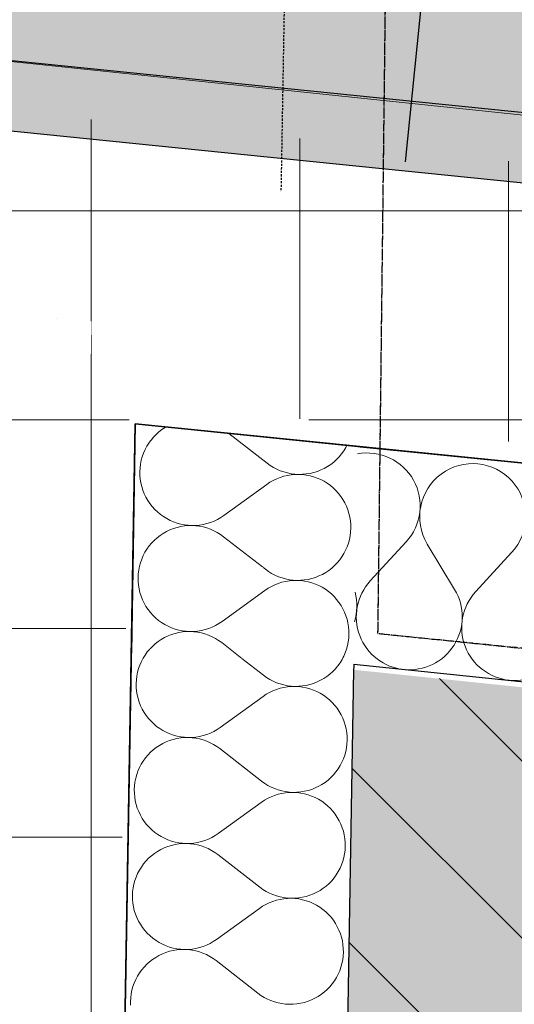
# Model space of a CAD drawing. Header units: millimetres. Extents: x -40276 to 214973, y -147941 to 35228.
# Tile 63 of 256: x -20552 to -20196, y 9769 to 10477. Entities that reach past the tile are written whole.
import ezdxf

# ---------------------------------------------------------------- set-up
doc = ezdxf.new("R2010")
doc.units = ezdxf.units.MM
doc.header["$MEASUREMENT"] = 0
for name, pattern in [('Telekomunikacni vodic', [9.25, 3, -0.75, 3, -0.75, 0.125, -0.75, 0.125, -0.75]), ('Wipeout_Contour', [1000, 0, -1000]), ('Čárkovaná S', [2.5, 1.5, -1])]:
    doc.linetypes.add(name, pattern=pattern)
for name, color, linetype in [('1._POHLED ZÁPADNÍ_2_0_plochy', 7, 'Continuous'), ('1._POHLED ZÁPADNÍ_2_2D prvky - obecné', 7, 'Continuous'), ('1._POHLED ZÁPADNÍ_2_akustické prvky', 7, 'Continuous'), ('1._POHLED ZÁPADNÍ_2_Nové_0_plochy', 7, 'Continuous'), ('1._POHLED ZÁPADNÍ_2_Nové_Konstrukce - nosné', 7, 'Continuous'), ('1._POHLED ZÁPADNÍ_2_Nové_Kóty - SP', 7, 'Continuous'), ('1._POHLED ZÁPADNÍ_2_Nové_TZB - elektroinstalace', 7, 'Continuous'), ('1._POHLED ZÁPADNÍ_2_Nové_Výplně - Povrchové', 7, 'Continuous'), ('1._POHLED ZÁPADNÍ_2_Nové_Výplně – Řezové', 7, 'Continuous'), ('1._POHLED ZÁPADNÍ_2_Výplně – Řezové', 7, 'Continuous')]:
    doc.layers.add(name, color=color, linetype=linetype)
pattern_1 = [(0, (0, 0), (0, 86.60254), [0, -50]), (0, (25, 43.3), (0, 86.60254), [0, -50])]

# ---------------------------------------------------------------- blocks, each defined once
blk = doc.blocks.new('*X22', base_point=(-42174.69, -26223.67))
at = {"layer": '1._POHLED ZÁPADNÍ_2_Nové_Výplně – Řezové', "color": 21, "linetype": 'Continuous', "lineweight": 20, "true_color": 0xffaaaa}
for p, q in [((-20447.08, 10184.1), (-20449.34, 10182.59)), ((-20446.5, 10184.43), (-20447.08, 10184.1)), ((-20455.4, 10177.15), (-20457.14, 10175.06)), ((-20453.51, 10179.11), (-20455.4, 10177.15)), ((-20451.49, 10180.92), (-20453.51, 10179.11)), ((-20449.34, 10182.59), (-20451.49, 10180.92)), ((-20401.2, 10179.84), (-20373.6, 10158.37)), ((-20457.14, 10175.06), (-20457.56, 10174.48)), ((-20317.11, 10169.59), (-20316.25, 10171.23)), ((-20323.76, 10161.02), (-20321.87, 10162.98)), ((-20321.87, 10162.98), (-20320.13, 10165.07)), ((-20320.13, 10165.07), (-20318.54, 10167.27)), ((-20318.54, 10167.27), (-20317.11, 10169.59)), ((-20373.6, 10158.37), (-20371.4, 10156.78)), ((-20371.4, 10156.78), (-20369.08, 10155.35)), ((-20332.56, 10154.68), (-20330.2, 10156.02)), ((-20330.2, 10156.02), (-20327.93, 10157.54)), ((-20327.93, 10157.54), (-20325.79, 10159.2)), ((-20325.79, 10159.2), (-20323.76, 10161.02)), ((-20369.08, 10155.35), (-20366.67, 10154.08)), ((-20366.67, 10154.08), (-20364.18, 10153)), ((-20361.67, 10148.99), (-20364.26, 10148.17)), ((-20364.18, 10153), (-20361.61, 10152.09)), ((-20359.02, 10149.62), (-20361.67, 10148.99)), ((-20361.61, 10152.09), (-20358.99, 10151.37)), ((-20356.34, 10150.05), (-20359.02, 10149.62)), ((-20358.99, 10151.37), (-20356.32, 10150.84)), ((-20353.63, 10150.3), (-20356.34, 10150.05)), ((-20356.32, 10150.84), (-20353.62, 10150.5)), ((-20350.91, 10150.35), (-20353.63, 10150.3)), ((-20353.62, 10150.5), (-20350.91, 10150.35)), ((-20350.91, 10150.35), (-20348.19, 10150.4)), ((-20348.19, 10150.21), (-20350.91, 10150.35)), ((-20348.19, 10150.4), (-20345.48, 10150.64)), ((-20345.49, 10149.87), (-20348.19, 10150.21)), ((-20342.82, 10149.34), (-20345.49, 10149.87)), ((-20345.48, 10150.64), (-20342.79, 10151.07)), ((-20340.2, 10148.62), (-20342.82, 10149.34)), ((-20342.79, 10151.07), (-20340.14, 10151.7)), ((-20337.63, 10147.72), (-20340.2, 10148.62)), ((-20340.14, 10151.7), (-20337.55, 10152.51)), ((-20337.55, 10152.51), (-20335.01, 10153.51)), ((-20335.01, 10153.51), (-20332.56, 10154.68)), ((-20404.74, 10120.82), (-20373.87, 10143.13)), ((-20371.61, 10144.65), (-20373.87, 10143.13)), ((-20369.25, 10146), (-20371.61, 10144.65)), ((-20366.79, 10147.17), (-20369.25, 10146)), ((-20364.26, 10148.17), (-20366.79, 10147.17)), ((-20335.14, 10146.64), (-20337.63, 10147.72)), ((-20332.72, 10145.38), (-20335.14, 10146.64)), ((-20330.41, 10143.95), (-20332.72, 10145.38)), ((-20328.2, 10142.36), (-20330.41, 10143.95)), ((-20326.11, 10140.62), (-20328.2, 10142.36)), ((-20324.15, 10138.73), (-20326.11, 10140.62)), ((-20322.33, 10136.7), (-20324.15, 10138.73)), ((-20320.66, 10134.56), (-20322.33, 10136.7)), ((-20319.15, 10132.3), (-20320.66, 10134.56)), ((-20317.8, 10129.93), (-20319.15, 10132.3)), ((-20316.63, 10127.48), (-20317.8, 10129.93)), ((-20315.63, 10124.95), (-20316.63, 10127.48)), ((-20407, 10119.3), (-20404.74, 10120.82)), ((-20314.82, 10122.35), (-20315.63, 10124.95)), ((-20314.19, 10119.7), (-20314.82, 10122.35)), ((-20408.04, 10118.71), (-20407, 10119.3)), ((-20313.76, 10117.02), (-20314.19, 10119.7)), ((-20313.51, 10114.31), (-20313.76, 10117.02)), ((-20313.46, 10111.59), (-20313.51, 10114.31)), ((-20314.48, 10103.5), (-20313.95, 10106.17)), ((-20313.95, 10106.17), (-20313.61, 10108.87)), ((-20313.61, 10108.87), (-20313.46, 10111.59)), ((-20316.1, 10098.32), (-20315.2, 10100.88)), ((-20315.2, 10100.88), (-20314.48, 10103.5)), ((-20319.88, 10091.1), (-20318.45, 10093.41)), ((-20318.45, 10093.41), (-20317.19, 10095.82)), ((-20317.19, 10095.82), (-20316.1, 10098.32)), ((-20325.1, 10084.84), (-20323.21, 10086.8)), ((-20323.21, 10086.8), (-20321.47, 10088.89)), ((-20321.47, 10088.89), (-20319.88, 10091.1)), ((-20377.09, 10083.86), (-20374.94, 10082.19)), ((-20374.94, 10082.19), (-20372.74, 10080.6)), ((-20372.74, 10080.6), (-20370.42, 10079.17)), ((-20370.42, 10079.17), (-20368.01, 10077.9)), ((-20368.01, 10077.9), (-20365.52, 10076.82)), ((-20336.36, 10077.33), (-20333.9, 10078.5)), ((-20333.9, 10078.5), (-20331.54, 10079.85)), ((-20331.54, 10079.85), (-20329.28, 10081.36)), ((-20329.28, 10081.36), (-20327.13, 10083.03)), ((-20327.13, 10083.03), (-20325.1, 10084.84)), ((-20365.6, 10071.99), (-20366.31, 10071.72)), ((-20363.01, 10072.81), (-20365.6, 10071.99)), ((-20365.52, 10076.82), (-20362.95, 10075.91)), ((-20360.36, 10073.44), (-20363.01, 10072.81)), ((-20362.95, 10075.91), (-20360.33, 10075.19)), ((-20357.68, 10073.87), (-20360.36, 10073.44)), ((-20360.33, 10075.19), (-20357.66, 10074.66)), ((-20354.97, 10074.12), (-20357.68, 10073.87)), ((-20357.66, 10074.66), (-20354.96, 10074.32)), ((-20352.25, 10074.17), (-20354.97, 10074.12)), ((-20354.96, 10074.32), (-20352.25, 10074.17)), ((-20352.25, 10074.17), (-20349.53, 10074.22)), ((-20349.53, 10074.03), (-20352.25, 10074.17)), ((-20349.53, 10074.22), (-20346.82, 10074.46)), ((-20346.83, 10073.69), (-20349.53, 10074.03)), ((-20344.16, 10073.16), (-20346.83, 10073.69)), ((-20346.82, 10074.46), (-20344.13, 10074.89)), ((-20341.54, 10072.44), (-20344.16, 10073.16)), ((-20344.13, 10074.89), (-20341.48, 10075.52)), ((-20338.97, 10071.54), (-20341.54, 10072.44)), ((-20341.48, 10075.52), (-20338.89, 10076.33)), ((-20336.48, 10070.46), (-20338.97, 10071.54)), ((-20338.89, 10076.33), (-20336.36, 10077.33)), ((-20334.07, 10069.2), (-20336.48, 10070.46)), ((-20331.75, 10067.77), (-20334.07, 10069.2)), ((-20329.54, 10066.18), (-20331.75, 10067.77)), ((-20327.45, 10064.44), (-20329.54, 10066.18)), ((-20325.5, 10062.55), (-20327.45, 10064.44)), ((-20323.68, 10060.53), (-20325.5, 10062.55)), ((-20322.01, 10058.38), (-20323.68, 10060.53)), ((-20320.49, 10056.12), (-20322.01, 10058.38)), ((-20319.15, 10053.75), (-20320.49, 10056.12)), ((-20317.97, 10051.3), (-20319.15, 10053.75)), ((-20316.97, 10048.77), (-20317.97, 10051.3)), ((-20316.16, 10046.17), (-20316.97, 10048.77)), ((-20315.53, 10043.53), (-20316.16, 10046.17)), ((-20315.1, 10040.84), (-20315.53, 10043.53)), ((-20314.85, 10038.13), (-20315.1, 10040.84)), ((-20314.95, 10032.69), (-20314.8, 10035.41)), ((-20314.8, 10035.41), (-20314.85, 10038.13)), ((-20315.82, 10027.33), (-20315.29, 10029.99)), ((-20315.29, 10029.99), (-20314.95, 10032.69)), ((-20318.53, 10019.64), (-20317.44, 10022.14)), ((-20317.44, 10022.14), (-20316.54, 10024.7)), ((-20316.54, 10024.7), (-20315.82, 10027.33)), ((-20319.1, 10018.55), (-20318.53, 10019.64))]:
    blk.add_line(p, q, dxfattribs=at)
blk = doc.blocks.new('*X23', base_point=(-42174.69, -26223.67))
at = {"layer": '1._POHLED ZÁPADNÍ_2_Nové_Výplně – Řezové', "color": 21, "linetype": 'Continuous', "lineweight": 20, "true_color": 0xffaaaa}
for p, q in [((-20460.17, 10170.54), (-20461.43, 10168.13)), ((-20458.74, 10172.85), (-20460.17, 10170.54)), ((-20457.56, 10174.48), (-20458.74, 10172.85)), ((-20463.42, 10163.07), (-20464.14, 10160.45)), ((-20462.51, 10165.63), (-20463.42, 10163.07)), ((-20461.43, 10168.13), (-20462.51, 10165.63)), ((-20464.67, 10157.78), (-20465.01, 10155.08)), ((-20464.14, 10160.45), (-20464.67, 10157.78)), ((-20465.01, 10155.08), (-20465.15, 10152.36)), ((-20465.15, 10152.36), (-20465.1, 10149.64)), ((-20465.1, 10149.64), (-20464.86, 10146.93)), ((-20464.86, 10146.93), (-20464.42, 10144.25)), ((-20464.42, 10144.25), (-20463.79, 10141.6)), ((-20463.79, 10141.6), (-20462.98, 10139)), ((-20462.98, 10139), (-20461.98, 10136.47)), ((-20461.98, 10136.47), (-20460.81, 10134.02)), ((-20460.81, 10134.02), (-20459.46, 10131.65)), ((-20459.46, 10131.65), (-20457.95, 10129.39)), ((-20457.95, 10129.39), (-20456.28, 10127.25)), ((-20456.28, 10127.25), (-20454.46, 10125.22)), ((-20454.46, 10125.22), (-20452.5, 10123.33)), ((-20452.5, 10123.33), (-20450.41, 10121.59)), ((-20450.41, 10121.59), (-20448.2, 10120)), ((-20448.2, 10120), (-20445.89, 10118.57)), ((-20445.89, 10118.57), (-20443.48, 10117.31)), ((-20443.48, 10117.31), (-20440.98, 10116.23)), ((-20440.98, 10116.23), (-20438.42, 10115.33)), ((-20438.42, 10115.33), (-20435.79, 10114.61)), ((-20433.14, 10113.31), (-20435.82, 10112.88)), ((-20435.79, 10114.61), (-20433.12, 10114.08)), ((-20430.43, 10113.55), (-20433.14, 10113.31)), ((-20433.12, 10114.08), (-20430.42, 10113.74)), ((-20427.71, 10113.6), (-20430.43, 10113.55)), ((-20430.42, 10113.74), (-20427.71, 10113.6)), ((-20427.71, 10113.6), (-20424.99, 10113.65)), ((-20424.99, 10113.45), (-20427.71, 10113.6)), ((-20424.99, 10113.65), (-20422.28, 10113.9)), ((-20422.29, 10113.11), (-20424.99, 10113.45)), ((-20422.28, 10113.9), (-20419.59, 10114.33)), ((-20419.59, 10114.33), (-20416.95, 10114.96)), ((-20416.95, 10114.96), (-20414.35, 10115.78)), ((-20414.35, 10115.78), (-20411.82, 10116.78)), ((-20411.82, 10116.78), (-20409.37, 10117.95)), ((-20409.37, 10117.95), (-20408.04, 10118.71)), ((-20450.68, 10106.41), (-20452.83, 10104.75)), ((-20448.42, 10107.93), (-20450.68, 10106.41)), ((-20446.05, 10109.27), (-20448.42, 10107.93)), ((-20443.6, 10110.44), (-20446.05, 10109.27)), ((-20441.07, 10111.44), (-20443.6, 10110.44)), ((-20438.47, 10112.25), (-20441.07, 10111.44)), ((-20435.82, 10112.88), (-20438.47, 10112.25)), ((-20419.62, 10112.58), (-20422.29, 10113.11)), ((-20417, 10111.86), (-20419.62, 10112.58)), ((-20414.43, 10110.95), (-20417, 10111.86)), ((-20411.94, 10109.87), (-20414.43, 10110.95)), ((-20409.53, 10108.6), (-20411.94, 10109.87)), ((-20407.22, 10107.17), (-20409.53, 10108.6)), ((-20405.01, 10105.58), (-20407.22, 10107.17)), ((-20456.74, 10100.97), (-20458.49, 10098.88)), ((-20454.85, 10102.93), (-20456.74, 10100.97)), ((-20452.83, 10104.75), (-20454.85, 10102.93)), ((-20405.01, 10105.58), (-20377.09, 10083.86)), ((-20461.51, 10094.36), (-20462.77, 10091.95)), ((-20460.08, 10096.68), (-20461.51, 10094.36)), ((-20458.49, 10098.88), (-20460.08, 10096.68)), ((-20464.76, 10086.89), (-20465.48, 10084.27)), ((-20463.85, 10089.46), (-20464.76, 10086.89)), ((-20462.77, 10091.95), (-20463.85, 10089.46)), ((-20466.35, 10078.9), (-20466.49, 10076.18)), ((-20466.01, 10081.6), (-20466.35, 10078.9)), ((-20465.48, 10084.27), (-20466.01, 10081.6)), ((-20466.49, 10076.18), (-20466.44, 10073.46)), ((-20466.44, 10073.46), (-20466.2, 10070.75)), ((-20368.14, 10070.99), (-20370.59, 10069.82)), ((-20366.31, 10071.72), (-20368.14, 10070.99)), ((-20466.2, 10070.75), (-20465.76, 10068.07)), ((-20465.76, 10068.07), (-20465.14, 10065.42)), ((-20465.14, 10065.42), (-20464.32, 10062.82)), ((-20406.09, 10044.64), (-20375.21, 10066.95)), ((-20372.95, 10068.47), (-20375.21, 10066.95)), ((-20370.59, 10069.82), (-20372.95, 10068.47)), ((-20464.32, 10062.82), (-20463.33, 10060.29)), ((-20463.33, 10060.29), (-20462.15, 10057.84)), ((-20462.15, 10057.84), (-20460.8, 10055.48)), ((-20460.8, 10055.48), (-20459.29, 10053.21)), ((-20459.29, 10053.21), (-20457.62, 10051.07)), ((-20457.62, 10051.07), (-20455.8, 10049.04)), ((-20455.8, 10049.04), (-20453.84, 10047.16)), ((-20453.84, 10047.16), (-20451.75, 10045.41)), ((-20451.75, 10045.41), (-20449.55, 10043.82)), ((-20449.55, 10043.82), (-20447.23, 10042.39)), ((-20410.71, 10041.77), (-20408.35, 10043.12)), ((-20408.35, 10043.12), (-20406.09, 10044.64)), ((-20447.23, 10042.39), (-20444.82, 10041.14)), ((-20444.82, 10041.14), (-20442.32, 10040.05)), ((-20439.81, 10036.07), (-20442.41, 10035.26)), ((-20442.32, 10040.05), (-20439.76, 10039.15)), ((-20437.16, 10036.7), (-20439.81, 10036.07)), ((-20439.76, 10039.15), (-20437.13, 10038.43)), ((-20434.48, 10037.13), (-20437.16, 10036.7)), ((-20437.13, 10038.43), (-20434.46, 10037.9)), ((-20431.77, 10037.37), (-20434.48, 10037.13)), ((-20434.46, 10037.9), (-20431.77, 10037.57)), ((-20431.77, 10037.57), (-20429.05, 10037.42)), ((-20429.05, 10037.42), (-20431.77, 10037.37)), ((-20429.05, 10037.42), (-20426.33, 10037.47)), ((-20426.33, 10037.28), (-20429.05, 10037.42)), ((-20426.33, 10037.47), (-20423.62, 10037.72)), ((-20423.63, 10036.93), (-20426.33, 10037.28)), ((-20420.96, 10036.4), (-20423.63, 10036.93)), ((-20423.62, 10037.72), (-20420.93, 10038.16)), ((-20418.34, 10035.68), (-20420.96, 10036.4)), ((-20420.93, 10038.16), (-20418.29, 10038.78)), ((-20415.78, 10034.78), (-20418.34, 10035.68)), ((-20418.29, 10038.78), (-20415.69, 10039.6)), ((-20415.69, 10039.6), (-20413.16, 10040.6)), ((-20413.16, 10040.6), (-20410.71, 10041.77)), ((-20454.17, 10028.57), (-20456.19, 10026.75)), ((-20452.02, 10030.24), (-20454.17, 10028.57)), ((-20449.76, 10031.75), (-20452.02, 10030.24)), ((-20447.39, 10033.09), (-20449.76, 10031.75)), ((-20444.94, 10034.27), (-20447.39, 10033.09)), ((-20442.41, 10035.26), (-20444.94, 10034.27)), ((-20413.28, 10033.69), (-20415.78, 10034.78)), ((-20410.87, 10032.43), (-20413.28, 10033.69)), ((-20408.56, 10030.99), (-20410.87, 10032.43)), ((-20406.35, 10029.4), (-20408.56, 10030.99)), ((-20406.35, 10029.4), (-20391.78, 10018.07)), ((-20456.19, 10026.75), (-20458.08, 10024.79)), ((-20322.81, 10012.71), (-20321.22, 10014.92)), ((-20321.22, 10014.92), (-20319.79, 10017.23)), ((-20319.79, 10017.23), (-20319.1, 10018.55)), ((-20324.07, 10011.21), (-20322.81, 10012.71))]:
    blk.add_line(p, q, dxfattribs=at)
blk = doc.blocks.new('*X27', base_point=(-42174.69, -26223.67))
at = {"layer": '1._POHLED ZÁPADNÍ_2_Nové_Výplně – Řezové', "color": 21, "linetype": 'Continuous', "lineweight": 20, "true_color": 0xffaaaa}
for p, q in [((-20459.83, 10022.7), (-20461.42, 10020.5)), ((-20458.09, 10024.78), (-20459.83, 10022.7)), ((-20464.11, 10015.77), (-20465.19, 10013.28)), ((-20462.85, 10018.18), (-20464.11, 10015.77)), ((-20461.42, 10020.5), (-20462.85, 10018.18)), ((-20391.78, 10018.07), (-20376.28, 10006.01)), ((-20466.82, 10008.09), (-20467.35, 10005.42)), ((-20466.1, 10010.71), (-20466.82, 10008.09)), ((-20465.19, 10013.28), (-20466.1, 10010.71)), ((-20328.47, 10006.85), (-20326.44, 10008.66)), ((-20326.44, 10008.66), (-20324.55, 10010.62)), ((-20324.55, 10010.62), (-20324.07, 10011.21)), ((-20467.69, 10002.72), (-20467.83, 10000)), ((-20467.83, 10000), (-20467.78, 9997.28)), ((-20467.35, 10005.42), (-20467.69, 10002.72)), ((-20376.28, 10006.01), (-20374.08, 10004.42)), ((-20374.08, 10004.42), (-20371.77, 10002.99)), ((-20371.77, 10002.99), (-20369.36, 10001.73)), ((-20369.36, 10001.73), (-20366.86, 10000.64)), ((-20366.86, 10000.64), (-20364.3, 9999.73)), ((-20342.83, 9999.34), (-20340.23, 10000.15)), ((-20340.23, 10000.15), (-20337.7, 10001.15)), ((-20337.7, 10001.15), (-20335.24, 10002.32)), ((-20335.24, 10002.32), (-20332.88, 10003.67)), ((-20332.88, 10003.67), (-20330.62, 10005.18)), ((-20330.62, 10005.18), (-20328.47, 10006.85)), ((-20467.78, 9997.28), (-20467.54, 9994.57)), ((-20467.54, 9994.57), (-20467.1, 9991.89)), ((-20371.93, 9993.64), (-20374.29, 9992.29)), ((-20369.48, 9994.82), (-20371.93, 9993.64)), ((-20366.95, 9995.81), (-20369.48, 9994.82)), ((-20364.35, 9996.63), (-20366.95, 9995.81)), ((-20361.7, 9997.26), (-20364.35, 9996.63)), ((-20364.3, 9999.73), (-20361.67, 9999.01)), ((-20359.02, 9997.7), (-20361.7, 9997.26)), ((-20361.67, 9999.01), (-20359.01, 9998.48)), ((-20356.31, 9997.94), (-20359.02, 9997.7)), ((-20359.01, 9998.48), (-20356.31, 9998.14)), ((-20356.31, 9998.14), (-20353.59, 9997.99)), ((-20353.59, 9997.99), (-20356.31, 9997.94)), ((-20353.59, 9997.99), (-20350.87, 9998.04)), ((-20350.87, 9997.85), (-20353.59, 9997.99)), ((-20350.87, 9998.04), (-20348.16, 9998.28)), ((-20348.17, 9997.51), (-20350.87, 9997.85)), ((-20345.5, 9996.98), (-20348.17, 9997.51)), ((-20348.16, 9998.28), (-20345.47, 9998.72)), ((-20342.88, 9996.27), (-20345.5, 9996.98)), ((-20345.47, 9998.72), (-20342.83, 9999.34)), ((-20340.31, 9995.36), (-20342.88, 9996.27)), ((-20337.82, 9994.28), (-20340.31, 9995.36)), ((-20335.41, 9993.02), (-20337.82, 9994.28)), ((-20333.09, 9991.59), (-20335.41, 9993.02)), ((-20467.1, 9991.89), (-20466.48, 9989.24)), ((-20466.48, 9989.24), (-20465.66, 9986.65)), ((-20465.66, 9986.65), (-20464.67, 9984.11)), ((-20407.43, 9968.46), (-20376.55, 9990.78)), ((-20374.29, 9992.29), (-20376.55, 9990.78)), ((-20330.88, 9990), (-20333.09, 9991.59)), ((-20328.8, 9988.26), (-20330.88, 9990)), ((-20326.84, 9986.37), (-20328.8, 9988.26)), ((-20325.02, 9984.35), (-20326.84, 9986.37)), ((-20464.67, 9984.11), (-20463.49, 9981.66)), ((-20463.49, 9981.66), (-20462.14, 9979.3)), ((-20462.14, 9979.3), (-20460.63, 9977.04)), ((-20323.35, 9982.2), (-20325.02, 9984.35)), ((-20321.83, 9979.94), (-20323.35, 9982.2)), ((-20320.49, 9977.57), (-20321.83, 9979.94)), ((-20460.63, 9977.04), (-20458.96, 9974.89)), ((-20458.96, 9974.89), (-20457.14, 9972.87)), ((-20457.14, 9972.87), (-20455.18, 9970.98)), ((-20319.31, 9975.12), (-20320.49, 9977.57)), ((-20318.32, 9972.59), (-20319.31, 9975.12)), ((-20317.5, 9969.99), (-20318.32, 9972.59)), ((-20455.18, 9970.98), (-20453.1, 9969.23)), ((-20453.1, 9969.23), (-20450.89, 9967.64)), ((-20450.89, 9967.64), (-20448.57, 9966.22)), ((-20448.57, 9966.22), (-20446.16, 9964.96)), ((-20446.16, 9964.96), (-20443.67, 9963.87)), ((-20414.5, 9964.42), (-20412.05, 9965.6)), ((-20412.05, 9965.6), (-20409.69, 9966.95)), ((-20409.69, 9966.95), (-20407.43, 9968.46)), ((-20316.87, 9967.35), (-20317.5, 9969.99)), ((-20316.44, 9964.66), (-20316.87, 9967.35)), ((-20316.2, 9961.95), (-20316.44, 9964.66)), ((-20446.28, 9958.09), (-20448.74, 9956.91)), ((-20443.75, 9959.08), (-20446.28, 9958.09)), ((-20441.15, 9959.9), (-20443.75, 9959.08)), ((-20443.67, 9963.87), (-20441.1, 9962.97)), ((-20438.51, 9960.52), (-20441.15, 9959.9)), ((-20441.1, 9962.97), (-20438.47, 9962.25)), ((-20435.82, 9960.95), (-20438.51, 9960.52)), ((-20438.47, 9962.25), (-20435.81, 9961.72)), ((-20433.11, 9961.2), (-20435.82, 9960.95)), ((-20435.81, 9961.72), (-20433.11, 9961.39)), ((-20433.11, 9961.39), (-20430.39, 9961.24)), ((-20430.39, 9961.24), (-20433.11, 9961.2)), ((-20430.39, 9961.24), (-20427.67, 9961.29)), ((-20427.67, 9961.1), (-20430.39, 9961.24)), ((-20427.67, 9961.29), (-20424.96, 9961.54)), ((-20424.97, 9960.76), (-20427.67, 9961.1)), ((-20422.31, 9960.22), (-20424.97, 9960.76)), ((-20424.96, 9961.54), (-20422.28, 9961.98)), ((-20419.68, 9959.5), (-20422.31, 9960.22)), ((-20422.28, 9961.98), (-20419.63, 9962.61)), ((-20417.12, 9958.6), (-20419.68, 9959.5)), ((-20419.63, 9962.61), (-20417.03, 9963.42)), ((-20414.62, 9957.51), (-20417.12, 9958.6)), ((-20417.03, 9963.42), (-20414.5, 9964.42)), ((-20316.29, 9956.51), (-20316.15, 9959.23)), ((-20316.15, 9959.23), (-20316.2, 9961.95)), ((-20457.54, 9950.57), (-20459.42, 9948.61)), ((-20455.51, 9952.39), (-20457.54, 9950.57)), ((-20453.36, 9954.06), (-20455.51, 9952.39)), ((-20451.1, 9955.57), (-20453.36, 9954.06)), ((-20448.74, 9956.91), (-20451.1, 9955.57)), ((-20412.21, 9956.25), (-20414.62, 9957.51)), ((-20409.9, 9954.82), (-20412.21, 9956.25)), ((-20407.69, 9953.22), (-20409.9, 9954.82)), ((-20407.69, 9953.22), (-20377.63, 9929.83)), ((-20317.88, 9948.52), (-20317.16, 9951.15)), ((-20317.16, 9951.15), (-20316.63, 9953.82)), ((-20316.63, 9953.82), (-20316.29, 9956.51)), ((-20462.76, 9944.32), (-20464.19, 9942)), ((-20461.17, 9946.53), (-20462.76, 9944.32)), ((-20459.42, 9948.61), (-20461.17, 9946.53)), ((-20321.13, 9941.05), (-20319.87, 9943.46)), ((-20319.87, 9943.46), (-20318.78, 9945.96)), ((-20318.78, 9945.96), (-20317.88, 9948.52)), ((-20466.54, 9937.1), (-20467.44, 9934.53)), ((-20465.45, 9939.59), (-20466.54, 9937.1)), ((-20464.19, 9942), (-20465.45, 9939.59)), ((-20325.9, 9934.44), (-20324.15, 9936.53)), ((-20324.15, 9936.53), (-20322.56, 9938.74)), ((-20322.56, 9938.74), (-20321.13, 9941.05)), ((-20468.69, 9929.24), (-20469.03, 9926.54)), ((-20468.16, 9931.91), (-20468.69, 9929.24)), ((-20467.44, 9934.53), (-20468.16, 9931.91)), ((-20377.63, 9929.83), (-20375.42, 9928.24)), ((-20331.96, 9929), (-20329.81, 9930.67)), ((-20329.81, 9930.67), (-20327.79, 9932.49)), ((-20327.79, 9932.49), (-20325.9, 9934.44)), ((-20469.03, 9926.54), (-20469.17, 9923.83)), ((-20469.17, 9923.83), (-20469.13, 9921.1)), ((-20375.42, 9928.24), (-20373.11, 9926.81)), ((-20373.11, 9926.81), (-20370.7, 9925.55)), ((-20370.7, 9925.55), (-20368.2, 9924.46)), ((-20368.2, 9924.46), (-20365.64, 9923.55)), ((-20365.64, 9923.55), (-20363.01, 9922.83)), ((-20363.01, 9922.83), (-20360.35, 9922.3)), ((-20360.35, 9922.3), (-20357.65, 9921.96)), ((-20349.5, 9922.1), (-20346.82, 9922.54)), ((-20346.82, 9922.54), (-20344.17, 9923.16)), ((-20344.17, 9923.16), (-20341.57, 9923.97)), ((-20341.57, 9923.97), (-20339.04, 9924.97)), ((-20339.04, 9924.97), (-20336.58, 9926.14)), ((-20336.58, 9926.14), (-20334.22, 9927.49)), ((-20334.22, 9927.49), (-20331.96, 9929)), ((-20469.13, 9921.1), (-20468.88, 9918.4)), ((-20468.88, 9918.4), (-20468.45, 9915.71)), ((-20468.45, 9915.71), (-20467.82, 9913.06)), ((-20375.63, 9916.11), (-20377.89, 9914.6)), ((-20373.27, 9917.46), (-20375.63, 9916.11)), ((-20370.82, 9918.64), (-20373.27, 9917.46)), ((-20368.29, 9919.64), (-20370.82, 9918.64)), ((-20365.69, 9920.45), (-20368.29, 9919.64)), ((-20363.05, 9921.08), (-20365.69, 9920.45)), ((-20360.36, 9921.52), (-20363.05, 9921.08)), ((-20357.65, 9921.76), (-20360.36, 9921.52)), ((-20357.65, 9921.96), (-20354.93, 9921.81)), ((-20354.93, 9921.81), (-20357.65, 9921.76)), ((-20354.93, 9921.81), (-20352.21, 9921.86)), ((-20352.21, 9921.67), (-20354.93, 9921.81)), ((-20352.21, 9921.86), (-20349.5, 9922.1)), ((-20349.51, 9921.33), (-20352.21, 9921.67)), ((-20346.85, 9920.8), (-20349.51, 9921.33)), ((-20344.22, 9920.09), (-20346.85, 9920.8)), ((-20341.66, 9919.18), (-20344.22, 9920.09)), ((-20339.16, 9918.1), (-20341.66, 9919.18)), ((-20336.75, 9916.84), (-20339.16, 9918.1)), ((-20334.43, 9915.41), (-20336.75, 9916.84)), ((-20332.23, 9913.82), (-20334.43, 9915.41)), ((-20467.82, 9913.06), (-20467.01, 9910.47)), ((-20467.01, 9910.47), (-20466.01, 9907.94)), ((-20408.77, 9892.28), (-20377.89, 9914.6)), ((-20330.14, 9912.08), (-20332.23, 9913.82)), ((-20328.18, 9910.19), (-20330.14, 9912.08)), ((-20326.36, 9908.17), (-20328.18, 9910.19)), ((-20324.69, 9906.02), (-20326.36, 9908.17)), ((-20466.01, 9907.94), (-20464.83, 9905.48)), ((-20464.83, 9905.48), (-20463.49, 9903.12)), ((-20463.49, 9903.12), (-20461.97, 9900.86)), ((-20323.18, 9903.76), (-20324.69, 9906.02)), ((-20321.83, 9901.4), (-20323.18, 9903.76)), ((-20320.65, 9898.94), (-20321.83, 9901.4)), ((-20461.97, 9900.86), (-20460.3, 9898.71)), ((-20460.3, 9898.71), (-20458.48, 9896.69)), ((-20458.48, 9896.69), (-20456.53, 9894.8)), ((-20456.53, 9894.8), (-20454.44, 9893.06)), ((-20319.66, 9896.41), (-20320.65, 9898.94)), ((-20318.84, 9893.82), (-20319.66, 9896.41)), ((-20454.44, 9893.06), (-20452.23, 9891.47)), ((-20452.23, 9891.47), (-20449.91, 9890.04)), ((-20449.91, 9890.04), (-20447.5, 9888.78)), ((-20447.5, 9888.78), (-20445.01, 9887.69)), ((-20445.01, 9887.69), (-20442.44, 9886.79)), ((-20442.44, 9886.79), (-20439.82, 9886.07)), ((-20420.97, 9886.43), (-20418.37, 9887.24)), ((-20418.37, 9887.24), (-20415.84, 9888.24)), ((-20415.84, 9888.24), (-20413.39, 9889.42)), ((-20413.39, 9889.42), (-20411.03, 9890.77)), ((-20411.03, 9890.77), (-20408.77, 9892.28)), ((-20318.22, 9891.17), (-20318.84, 9893.82)), ((-20317.78, 9888.48), (-20318.22, 9891.17)), ((-20317.54, 9885.77), (-20317.78, 9888.48)), ((-20450.08, 9880.74), (-20452.44, 9879.39)), ((-20447.62, 9881.91), (-20450.08, 9880.74)), ((-20445.09, 9882.9), (-20447.62, 9881.91)), ((-20442.49, 9883.72), (-20445.09, 9882.9)), ((-20439.85, 9884.34), (-20442.49, 9883.72)), ((-20437.16, 9884.78), (-20439.85, 9884.34)), ((-20439.82, 9886.07), (-20437.15, 9885.54)), ((-20434.45, 9885.02), (-20437.16, 9884.78)), ((-20437.15, 9885.54), (-20434.45, 9885.21)), ((-20434.45, 9885.21), (-20431.73, 9885.06)), ((-20431.73, 9885.06), (-20434.45, 9885.02)), ((-20431.73, 9885.06), (-20429.01, 9885.12)), ((-20429.01, 9884.92), (-20431.73, 9885.06)), ((-20429.01, 9885.12), (-20426.3, 9885.36)), ((-20426.32, 9884.58), (-20429.01, 9884.92)), ((-20423.65, 9884.05), (-20426.32, 9884.58)), ((-20426.3, 9885.36), (-20423.62, 9885.8)), ((-20421.02, 9883.32), (-20423.65, 9884.05)), ((-20423.62, 9885.8), (-20420.97, 9886.43)), ((-20418.46, 9882.42), (-20421.02, 9883.32)), ((-20415.97, 9881.33), (-20418.46, 9882.42)), ((-20413.56, 9880.07), (-20415.97, 9881.33)), ((-20411.24, 9878.64), (-20413.56, 9880.07)), ((-20317.97, 9877.64), (-20317.63, 9880.34)), ((-20317.63, 9880.34), (-20317.49, 9883.05)), ((-20317.49, 9883.05), (-20317.54, 9885.77)), ((-20458.88, 9874.39), (-20460.77, 9872.43)), ((-20456.85, 9876.21), (-20458.88, 9874.39)), ((-20454.7, 9877.88), (-20456.85, 9876.21)), ((-20452.44, 9879.39), (-20454.7, 9877.88)), ((-20409.04, 9877.04), (-20411.24, 9878.64)), ((-20409.04, 9877.04), (-20378.97, 9853.65)), ((-20319.22, 9872.34), (-20318.5, 9874.97)), ((-20318.5, 9874.97), (-20317.97, 9877.64)), ((-20465.53, 9865.83), (-20466.79, 9863.41)), ((-20464.1, 9868.14), (-20465.53, 9865.83)), ((-20462.51, 9870.35), (-20464.1, 9868.14)), ((-20460.77, 9872.43), (-20462.51, 9870.35)), ((-20322.47, 9864.87), (-20321.21, 9867.28)), ((-20321.21, 9867.28), (-20320.13, 9869.78)), ((-20320.13, 9869.78), (-20319.22, 9872.34)), ((-20467.88, 9860.92), (-20468.78, 9858.35)), ((-20466.79, 9863.41), (-20467.88, 9860.92)), ((-20327.24, 9858.27), (-20325.49, 9860.35)), ((-20325.49, 9860.35), (-20323.9, 9862.56)), ((-20323.9, 9862.56), (-20322.47, 9864.87)), ((-20470.03, 9853.06), (-20470.37, 9850.36)), ((-20469.5, 9855.73), (-20470.03, 9853.06)), ((-20468.78, 9858.35), (-20469.5, 9855.73)), ((-20378.97, 9853.65), (-20376.76, 9852.06)), ((-20376.76, 9852.06), (-20374.45, 9850.63)), ((-20335.56, 9851.31), (-20333.3, 9852.82)), ((-20333.3, 9852.82), (-20331.15, 9854.49)), ((-20331.15, 9854.49), (-20329.13, 9856.31)), ((-20329.13, 9856.31), (-20327.24, 9858.27)), ((-20470.37, 9850.36), (-20470.52, 9847.65)), ((-20470.52, 9847.65), (-20470.47, 9844.93)), ((-20470.47, 9844.93), (-20470.22, 9842.22)), ((-20374.45, 9850.63), (-20372.04, 9849.37)), ((-20372.04, 9849.37), (-20369.54, 9848.28)), ((-20369.54, 9848.28), (-20366.98, 9847.37)), ((-20364.39, 9844.9), (-20367.03, 9844.27)), ((-20366.98, 9847.37), (-20364.36, 9846.65)), ((-20361.7, 9845.34), (-20364.39, 9844.9)), ((-20364.36, 9846.65), (-20361.69, 9846.12)), ((-20358.99, 9845.58), (-20361.7, 9845.34)), ((-20361.69, 9846.12), (-20358.99, 9845.78)), ((-20358.99, 9845.78), (-20356.27, 9845.63)), ((-20356.27, 9845.63), (-20358.99, 9845.58)), ((-20356.27, 9845.63), (-20353.55, 9845.68)), ((-20353.56, 9845.49), (-20356.27, 9845.63)), ((-20350.86, 9845.15), (-20353.56, 9845.49)), ((-20353.55, 9845.68), (-20350.84, 9845.92)), ((-20348.19, 9844.63), (-20350.86, 9845.15)), ((-20350.84, 9845.92), (-20348.16, 9846.36)), ((-20345.56, 9843.91), (-20348.19, 9844.63)), ((-20348.16, 9846.36), (-20345.51, 9846.98)), ((-20345.51, 9846.98), (-20342.91, 9847.8)), ((-20342.91, 9847.8), (-20340.38, 9848.79)), ((-20340.38, 9848.79), (-20337.93, 9849.96)), ((-20337.93, 9849.96), (-20335.56, 9851.31)), ((-20470.22, 9842.22), (-20469.79, 9839.53)), ((-20469.79, 9839.53), (-20469.16, 9836.88)), ((-20410.11, 9816.1), (-20379.24, 9838.42)), ((-20376.98, 9839.93), (-20379.24, 9838.42)), ((-20374.61, 9841.28), (-20376.98, 9839.93)), ((-20372.16, 9842.46), (-20374.61, 9841.28)), ((-20369.63, 9843.46), (-20372.16, 9842.46)), ((-20367.03, 9844.27), (-20369.63, 9843.46)), ((-20343, 9843.01), (-20345.56, 9843.91)), ((-20340.5, 9841.92), (-20343, 9843.01)), ((-20338.09, 9840.66), (-20340.5, 9841.92)), ((-20335.77, 9839.23), (-20338.09, 9840.66)), ((-20333.57, 9837.64), (-20335.77, 9839.23)), ((-20331.48, 9835.9), (-20333.57, 9837.64)), ((-20469.16, 9836.88), (-20468.35, 9834.29)), ((-20468.35, 9834.29), (-20467.35, 9831.76)), ((-20467.35, 9831.76), (-20466.17, 9829.3)), ((-20329.52, 9834.01), (-20331.48, 9835.9)), ((-20327.7, 9831.99), (-20329.52, 9834.01)), ((-20326.03, 9829.84), (-20327.7, 9831.99)), ((-20466.17, 9829.3), (-20464.83, 9826.94)), ((-20464.83, 9826.94), (-20463.31, 9824.68)), ((-20463.31, 9824.68), (-20461.64, 9822.53)), ((-20324.52, 9827.58), (-20326.03, 9829.84)), ((-20323.17, 9825.22), (-20324.52, 9827.58)), ((-20322, 9822.76), (-20323.17, 9825.22)), ((-20461.64, 9822.53), (-20459.83, 9820.51)), ((-20459.83, 9820.51), (-20457.87, 9818.62)), ((-20457.87, 9818.62), (-20455.78, 9816.88)), ((-20455.78, 9816.88), (-20453.57, 9815.29)), ((-20412.37, 9814.59), (-20410.11, 9816.1)), ((-20321, 9820.23), (-20322, 9822.76)), ((-20320.18, 9817.64), (-20321, 9820.23)), ((-20319.56, 9814.99), (-20320.18, 9817.64)), ((-20453.57, 9815.29), (-20451.25, 9813.86)), ((-20451.25, 9813.86), (-20448.84, 9812.6)), ((-20448.84, 9812.6), (-20446.35, 9811.52)), ((-20446.35, 9811.52), (-20443.78, 9810.61)), ((-20443.78, 9810.61), (-20441.16, 9809.89)), ((-20441.16, 9809.89), (-20438.49, 9809.37)), ((-20438.49, 9809.37), (-20435.79, 9809.03)), ((-20435.79, 9809.03), (-20433.07, 9808.89)), ((-20433.07, 9808.89), (-20430.35, 9808.94)), ((-20430.35, 9808.94), (-20427.64, 9809.18)), ((-20427.64, 9809.18), (-20424.96, 9809.62)), ((-20424.96, 9809.62), (-20422.31, 9810.25)), ((-20422.31, 9810.25), (-20419.72, 9811.06)), ((-20419.72, 9811.06), (-20417.19, 9812.06)), ((-20417.19, 9812.06), (-20414.73, 9813.24)), ((-20414.73, 9813.24), (-20412.37, 9814.59)), ((-20319.12, 9812.3), (-20319.56, 9814.99)), ((-20318.88, 9809.59), (-20319.12, 9812.3)), ((-20318.83, 9806.87), (-20318.88, 9809.59)), ((-20453.78, 9803.21), (-20456.05, 9801.7)), ((-20451.42, 9804.56), (-20453.78, 9803.21)), ((-20448.96, 9805.73), (-20451.42, 9804.56)), ((-20446.43, 9806.73), (-20448.96, 9805.73)), ((-20443.84, 9807.54), (-20446.43, 9806.73)), ((-20441.19, 9808.16), (-20443.84, 9807.54)), ((-20438.5, 9808.6), (-20441.19, 9808.16)), ((-20435.79, 9808.84), (-20438.5, 9808.6)), ((-20433.07, 9808.89), (-20435.79, 9808.84)), ((-20430.36, 9808.74), (-20433.07, 9808.89)), ((-20427.66, 9808.4), (-20430.36, 9808.74)), ((-20424.99, 9807.87), (-20427.66, 9808.4)), ((-20422.37, 9807.15), (-20424.99, 9807.87)), ((-20419.8, 9806.24), (-20422.37, 9807.15)), ((-20417.31, 9805.15), (-20419.8, 9806.24)), ((-20414.9, 9803.89), (-20417.31, 9805.15)), ((-20412.58, 9802.46), (-20414.9, 9803.89)), ((-20410.38, 9800.87), (-20412.58, 9802.46)), ((-20319.31, 9801.46), (-20318.97, 9804.16)), ((-20318.97, 9804.16), (-20318.83, 9806.87)), ((-20462.11, 9796.26), (-20463.85, 9794.17)), ((-20460.22, 9798.21), (-20462.11, 9796.26)), ((-20458.19, 9800.03), (-20460.22, 9798.21)), ((-20456.05, 9801.7), (-20458.19, 9800.03)), ((-20410.38, 9800.87), (-20380.31, 9777.48)), ((-20321.47, 9793.6), (-20320.56, 9796.17)), ((-20320.56, 9796.17), (-20319.84, 9798.79)), ((-20319.84, 9798.79), (-20319.31, 9801.46)), ((-20466.87, 9789.65), (-20468.13, 9787.24)), ((-20465.44, 9791.96), (-20466.87, 9789.65)), ((-20463.85, 9794.17), (-20465.44, 9791.96)), ((-20325.24, 9786.38), (-20323.81, 9788.7)), ((-20323.81, 9788.7), (-20322.55, 9791.11)), ((-20322.55, 9791.11), (-20321.47, 9793.6)), ((-20470.12, 9782.18), (-20470.84, 9779.55)), ((-20469.22, 9784.74), (-20470.12, 9782.18)), ((-20468.13, 9787.24), (-20469.22, 9784.74)), ((-20330.47, 9780.13), (-20328.58, 9782.09)), ((-20328.58, 9782.09), (-20326.83, 9784.17)), ((-20326.83, 9784.17), (-20325.24, 9786.38)), ((-20471.71, 9774.18), (-20471.86, 9771.47)), ((-20471.37, 9776.88), (-20471.71, 9774.18)), ((-20470.84, 9779.55), (-20471.37, 9776.88)), ((-20380.31, 9777.48), (-20378.1, 9775.88)), ((-20378.1, 9775.88), (-20375.79, 9774.45)), ((-20375.79, 9774.45), (-20373.38, 9773.19)), ((-20341.72, 9772.61), (-20339.27, 9773.79)), ((-20339.27, 9773.79), (-20336.9, 9775.13)), ((-20336.9, 9775.13), (-20334.64, 9776.64)), ((-20334.64, 9776.64), (-20332.49, 9778.31)), ((-20332.49, 9778.31), (-20330.47, 9780.13)), ((-20471.86, 9771.47), (-20471.81, 9768.75)), ((-20373.38, 9773.19), (-20370.89, 9772.1)), ((-20370.89, 9772.1), (-20368.32, 9771.2)), ((-20368.32, 9771.2), (-20365.7, 9770.47)), ((-20365.7, 9770.47), (-20363.03, 9769.94)), ((-20363.03, 9769.94), (-20360.33, 9769.6)), ((-20360.33, 9769.6), (-20357.61, 9769.46)), ((-20357.61, 9769.46), (-20354.89, 9769.5)), ((-20354.89, 9769.5), (-20352.18, 9769.75)), ((-20352.18, 9769.75), (-20349.5, 9770.18)), ((-20349.5, 9770.18), (-20346.85, 9770.8)), ((-20346.85, 9770.8), (-20344.25, 9771.62)), ((-20344.25, 9771.62), (-20341.72, 9772.61))]:
    blk.add_line(p, q, dxfattribs=at)
blk = doc.blocks.new('*X37', base_point=(-42174.69, -26223.67))
at = {"layer": '1._POHLED ZÁPADNÍ_2_Nové_Výplně – Řezové', "color": 21, "linetype": 'Continuous', "lineweight": 20, "true_color": 0xffaaaa}
for p, q in [((-20273.65, 10101.83), (-20299.46, 10073.81)), ((-20258.49, 10100.29), (-20238.82, 10067.66)), ((-20197.85, 10094.15), (-20223.66, 10066.13))]:
    blk.add_line(p, q, dxfattribs=at)
for centre, start, end in [((-20301.67, 10127.64), 317.34545, 100.65686), ((-20225.86, 10119.96), 317.34545, 211.08525), ((-20271.44, 10048), 137.34545, 264.21535), ((-20347.25, 10055.67), 342.90444, 15.07796), ((-20271.44, 10048), 264.21535, 31.08525), ((-20195.64, 10040.32), 137.34545, 264.21535), ((-20195.64, 10040.32), 264.21535, 31.08525)]:
    blk.add_arc(centre, 38.1, start, end, dxfattribs=at)

msp = doc.modelspace()

# ---------------------------------------------------------------- hatches: boundary and pattern name
at = {"layer": '1._POHLED ZÁPADNÍ_2_0_plochy', "linetype": 'Continuous', "lineweight": 20, "true_color": 0xffaaaa}
h = msp.add_hatch(dxfattribs=at)
h.set_pattern_fill('Izolační_tvárnice_0002', color=21, style=0, pattern_type=2)
h.set_pattern_definition([(315, (-10360.18, 9405.31), (63.6396, 63.6396), [])])
h.paths.add_polyline_path([(-10906.33, 18690.21), (-10970.68, 9084.15), (-20311.44, 10009.93), (-20479.41, 269.75), (-242.33, 419.76), (-238.38, 17796.01)])
at = {"layer": '1._POHLED ZÁPADNÍ_2_0_plochy', "linetype": 'Continuous', "lineweight": 0, "true_color": 0x3c3525}
msp.add_hatch(color=39, dxfattribs=at).paths.add_polyline_path([(-25869.24, 653.02), (-25868.09, 309.88), (-22137.4, 321.89), (-22138.46, 646.93), (-20885.98, 651), (-20713.53, 10463.4), (-18181.94, 10198.51), (-18222.48, 9798.31), (-17178.56, 9692.55), (-17162.72, 9848.86), (-12837.13, 9407.86), (-12817.99, 11448.13), (-11148.08, 11448.18), (-11147.86, 12036.27), (-10988.08, 12036.27), (-10988.08, 13086.27), (-11147.46, 13086.27), (-11147.13, 13937.19), (-10988.08, 13937.19), (-10988.08, 14849.19), (-11146.79, 14849.19), (-11146.58, 15386.81), (-10988.08, 15386.81), (-10988.08, 16436.81), (-11146.18, 16436.81), (-11145.89, 17210.22), (-20953.17, 17986.91), (-23795.81, 18203.26)])
at = {"layer": '1._POHLED ZÁPADNÍ_2_Nové_Výplně - Povrchové', "linetype": 'Continuous', "lineweight": 20, "true_color": 0xffaaaa}
h = msp.add_hatch(dxfattribs=at)
h.set_pattern_fill('Síť_15x15_0002', color=21, style=0, pattern_type=2)
h.set_pattern_definition([(0, (-20650.2, 5539.57), (0, 150), []), (90, (-20650.2, 5539.57), (-150, 0), [])])
h.paths.add_polyline_path([(-20831.31, 674.32), (-20635.92, 670.97), (-20472.55, 10203.68), (-18257.58, 9962.69), (-18235.91, 10161.85), (-20469.11, 10404.82), (-20664.49, 10408.17)])
at = {"layer": '1._POHLED ZÁPADNÍ_2_Výplně – Řezové', "linetype": 'Continuous', "lineweight": 13}
for points in [[(-20318.07, 9633.59), (-19943.7, 9594.63), (-20311.44, 10009.93)], [(-19937.07, 9970.96), (-20311.44, 10009.93), (-19943.7, 9594.63)]]:
    msp.add_hatch(color=254, dxfattribs=at).paths.add_polyline_path(points)

# ---------------------------------------------------------------- linework, layer by layer
at = {"layer": '1._POHLED ZÁPADNÍ_2_0_plochy', "color": 7, "linetype": 'Continuous', "lineweight": 13, "flags": 128}
msp.add_lwpolyline([(-20885.98, 651), (-20713.53, 10463.4), (-18181.94, 10198.51), (-18222.48, 9798.31), (-17178.56, 9692.55)], dxfattribs=at)
at = {"layer": '1._POHLED ZÁPADNÍ_2_Nové_Kóty - SP', "color": 1, "linetype": 'Continuous', "lineweight": 25}
msp.add_line((-20225.22, 10859.99), (-20274.42, 10374.98), dxfattribs=at)
at = {"layer": '1._POHLED ZÁPADNÍ_2_Nové_TZB - elektroinstalace', "color": 1, "linetype": 'Čárkovaná S', "lineweight": 25, "flags": 128}
msp.add_lwpolyline([(-20224.11, 18352.36), (-20363.73, 10353.57)], dxfattribs=at)

# ---------------------------------------------------------------- next in the draw order: wipeouts: each hides what was drawn before it
at = {"color": 254, "linetype": 'Wipeout_Contour', "lineweight": 0, "ltscale": 68792.008524}
msp.add_wipeout([(-20500.03, 10260.24), (-20536.53, 10263.94), (-20500.67, 10223.55)], dxfattribs=at).dxf.layer = '1._POHLED ZÁPADNÍ_2_Nové_Výplně – Řezové'
at = {"color": 254, "linetype": 'Wipeout_Contour', "lineweight": 0, "ltscale": 68220.725172}
msp.add_wipeout([(-20308.62, 10170.46), (-20468.36, 10186.64), (-20311.44, 10009.93)], dxfattribs=at).dxf.layer = '1._POHLED ZÁPADNÍ_2_Nové_Výplně – Řezové'

# ---------------------------------------------------------------- next in the draw order: hatches: boundary and pattern name
at = {"layer": '1._POHLED ZÁPADNÍ_2_Nové_Výplně – Řezové', "linetype": 'Continuous', "lineweight": 20, "true_color": 0xffaaaa}
h = msp.add_hatch(dxfattribs=at)
h.set_pattern_fill('Omítka_01_0002', color=21, style=0, pattern_type=2)
h.set_pattern_definition(pattern_1)
h.paths.add_polyline_path([(-20500.03, 10260.24), (-20536.53, 10263.94), (-20500.67, 10223.55)])

# ---------------------------------------------------------------- next in the draw order: block references
at = {"layer": '1._POHLED ZÁPADNÍ_2_0_plochy', "color": 9, "linetype": 'Continuous', "lineweight": 13}
msp.add_blockref('*X22', (-42174.69, -26223.67), dxfattribs=at)

# ---------------------------------------------------------------- next in the draw order: wipeouts: each hides what was drawn before it
at = {"color": 254, "linetype": 'Wipeout_Contour', "lineweight": 0, "ltscale": 68809.285124}
msp.add_wipeout([(-20536.53, 10263.94), (-20537.18, 10227.25), (-20500.67, 10223.55)], dxfattribs=at).dxf.layer = '1._POHLED ZÁPADNÍ_2_Nové_Výplně – Řezové'
at = {"color": 254, "linetype": 'Wipeout_Contour', "lineweight": 0, "ltscale": 68301.112414}
msp.add_wipeout([(-20468.36, 10186.64), (-20471.18, 10026.11), (-20311.44, 10009.93)], dxfattribs=at).dxf.layer = '1._POHLED ZÁPADNÍ_2_Nové_Výplně – Řezové'

# ---------------------------------------------------------------- next in the draw order: hatches: boundary and pattern name
at = {"layer": '1._POHLED ZÁPADNÍ_2_Nové_Výplně – Řezové', "linetype": 'Continuous', "lineweight": 20, "true_color": 0xffaaaa}
h = msp.add_hatch(dxfattribs=at)
h.set_pattern_fill('Omítka_01_0002', color=21, style=0, pattern_type=2)
h.set_pattern_definition(pattern_1)
h.paths.add_polyline_path([(-20536.53, 10263.94), (-20537.18, 10227.25), (-20500.67, 10223.55)])

# ---------------------------------------------------------------- next in the draw order: linework, layer by layer
at = {"layer": '1._POHLED ZÁPADNÍ_2_Nové_Konstrukce - nosné', "color": 1, "linetype": 'Continuous', "lineweight": 25, "flags": 128}
msp.add_lwpolyline([(-18181.13, 10206.55), (-20663.61, 10458.34)], dxfattribs=at)

# ---------------------------------------------------------------- next in the draw order: block references
at = {"layer": '1._POHLED ZÁPADNÍ_2_0_plochy', "color": 9, "linetype": 'Continuous', "lineweight": 13}
msp.add_blockref('*X23', (-42174.69, -26223.67), dxfattribs=at)

# ---------------------------------------------------------------- next in the draw order: wipeouts: each hides what was drawn before it
at = {"color": 254, "linetype": 'Wipeout_Contour', "lineweight": 0, "ltscale": 112292.445547}
msp.add_wipeout([(-20471.18, 10026.11), (-20489.2, 9002.75), (-20339.23, 9000.1), (-20329.23, 8999.93), (-20311.44, 10009.93)], dxfattribs=at).dxf.layer = '1._POHLED ZÁPADNÍ_2_Nové_Výplně – Řezové'

# ---------------------------------------------------------------- next in the draw order: linework, layer by layer
at = {"layer": '1._POHLED ZÁPADNÍ_2_akustické prvky', "color": 1, "linetype": 'Continuous', "lineweight": 35}
msp.add_line((-20489.2, 9002.75), (-20468.47, 10186.65), dxfattribs=at)
at = {"layer": '1._POHLED ZÁPADNÍ_2_Nové_Konstrukce - nosné', "color": 1, "linetype": 'Continuous', "lineweight": 25}
msp.add_line((-20512.97, 7652.96), (-20468.36, 10186.64), dxfattribs=at)

# ---------------------------------------------------------------- next in the draw order: block references
at = {"layer": '1._POHLED ZÁPADNÍ_2_0_plochy', "color": 9, "linetype": 'Continuous', "lineweight": 13}
msp.add_blockref('*X27', (-42174.69, -26223.67), dxfattribs=at)

# ---------------------------------------------------------------- next in the draw order: wipeouts: each hides what was drawn before it
at = {"color": 254, "linetype": 'Wipeout_Contour', "lineweight": 0, "ltscale": 86798.233417}
msp.add_wipeout([(-20308.62, 10170.46), (-20311.44, 10009.93), (-18222.48, 9798.31), (-18206.36, 9957.49)], dxfattribs=at).dxf.layer = '1._POHLED ZÁPADNÍ_2_Nové_Výplně – Řezové'

# ---------------------------------------------------------------- next in the draw order: hatches: boundary and pattern name
at = {"layer": '1._POHLED ZÁPADNÍ_2_Nové_0_plochy', "linetype": 'Continuous', "lineweight": 0, "true_color": 0xfee9e9}
msp.add_hatch(color=7, dxfattribs=at).paths.add_polyline_path([(-18230.87, 10211.59), (-20713.53, 10463.4), (-20714.41, 10413.23), (-18235.91, 10161.85)])

# ---------------------------------------------------------------- next in the draw order: linework, layer by layer
at = {"layer": '1._POHLED ZÁPADNÍ_2_2D prvky - obecné', "color": 7, "linetype": 'Continuous', "lineweight": 25}
for p, q in [((-20311.44, 10009.93), (-20329.02, 9012.07)), ((-20311.37, 10013.91), (-20311.48, 10007.91)), ((-20311.37, 10013.91), (-18222.48, 9798.3))]:
    msp.add_line(p, q, dxfattribs=at)
at = {"layer": '1._POHLED ZÁPADNÍ_2_akustické prvky', "color": 1, "linetype": 'Continuous', "lineweight": 35}
msp.add_line((-18206.88, 9957.54), (-20468.47, 10186.65), dxfattribs=at)
at = {"layer": '1._POHLED ZÁPADNÍ_2_Nové_Konstrukce - nosné', "color": 1, "linetype": 'Continuous', "lineweight": 25, "flags": 128}
msp.add_lwpolyline([(-20664.49, 10408.17), (-18235.91, 10161.85)], dxfattribs=at)
at = {"layer": '1._POHLED ZÁPADNÍ_2_Nové_TZB - elektroinstalace', "color": 1, "linetype": 'Telekomunikacni vodic', "lineweight": 25, "flags": 128}
for points in [[(-15496.72, 1100.78), (-15568.94, 1100.78), (-15568.94, 5100.78), (-16068.94, 5100.78), (-16068.94, 9600.78), (-20293.94, 10035.78), (-20193.94, 18475.78), (-20818.94, 18475.78), (-20818.94, 18975.78), (-24116.66, 19246.49)], [(-15496.72, 1100.78), (-15568.94, 1100.78), (-15568.94, 5100.78), (-16068.94, 5100.78), (-16068.94, 9600.78), (-20293.94, 10035.78), (-20193.94, 18475.78), (-20818.94, 18475.78), (-20818.94, 18975.78), (-24116.66, 19246.49)], [(-19818.94, 9403.56), (-19818.94, 9988.28), (-20293.94, 10035.78), (-20193.94, 18475.78)], [(-19818.94, 9403.56), (-19818.94, 9988.28), (-20293.94, 10035.78), (-20193.94, 18475.78)]]:
    msp.add_lwpolyline(points, dxfattribs=at)

# ---------------------------------------------------------------- next in the draw order: block references
at = {"layer": '1._POHLED ZÁPADNÍ_2_0_plochy', "color": 9, "linetype": 'Continuous', "lineweight": 13}
msp.add_blockref('*X37', (-42174.69, -26223.67), dxfattribs=at)

doc.saveas('drawing.dxf')
